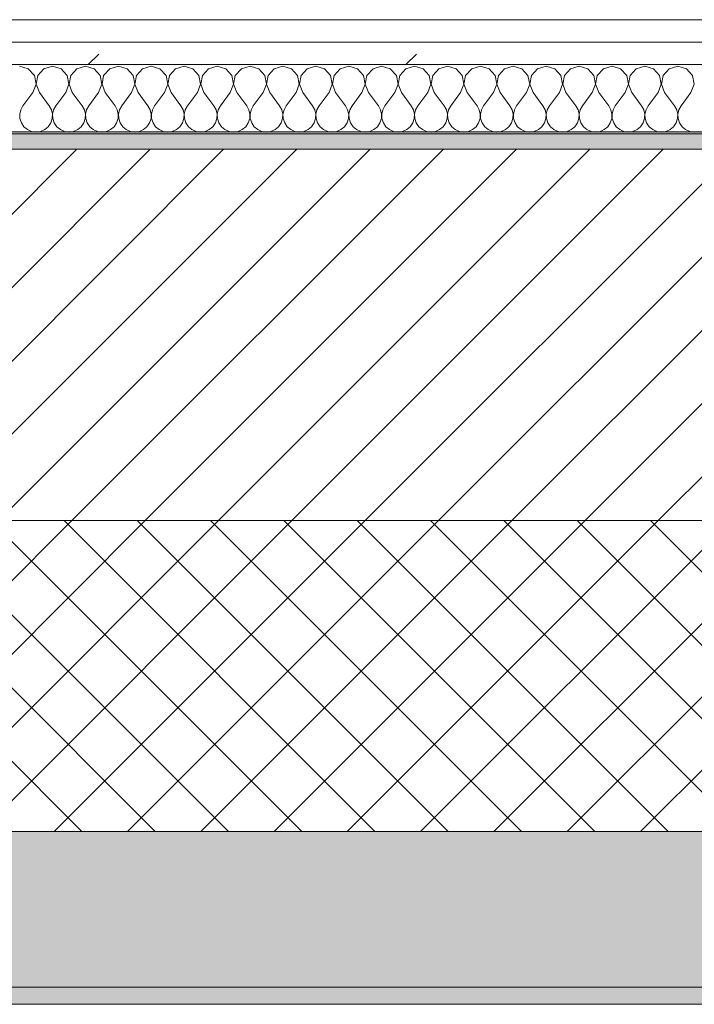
# Model space of a CAD drawing. Header units: millimetres. Extents: x -40968 to 77376, y -17881 to 4746.
# Tile 246 of 256: x -3952 to -3562, y -1699 to -1129. Entities that reach past the tile are written whole.
import ezdxf

# ---------------------------------------------------------------- set-up
doc = ezdxf.new("R2010")
doc.units = ezdxf.units.MM
doc.header["$MEASUREMENT"] = 0
doc.linetypes.add('Wipeout_Contour', pattern=[1000, 0, -1000])
doc.layers.add('12_FAÇ_Façana', color=7, linetype='Continuous')
doc.layers.add('Nuevo_08_E_Envans secs', color=7, linetype='Continuous')
for name, color, linetype, lineweight, true_color in [('12_FAÇ_Façana_Pluma_Nº__102', 7, 'Continuous', 5, 0xcccccc), ('12_FAÇ_Façana_Pluma_Nº__174', 7, 'Continuous', 13, 0xe4ad2c), ('12_FAÇ_Façana_Pluma_Nº__176', 7, 'Continuous', 15, 0x93a0c6), ('Nuevo_08_E_Envans secs_Pluma_Nº__102', 7, 'Continuous', 5, 0xcccccc), ('Nuevo_08_E_Envans secs_Pluma_Nº__177', 7, 'Continuous', 15, 0xf7e046)]:
    doc.layers.add(name, color=color, linetype=linetype, lineweight=lineweight, true_color=true_color)
for name, color, linetype, lineweight in [('12_FAÇ_Façana_Pluma_Nº__2', 8, 'Continuous', 5), ('12_FAÇ_Façana_Pluma_Nº__7', 7, 'Continuous', 5), ('Nuevo_08_E_Envans secs_Pluma_Nº__1', 7, 'Continuous', 5)]:
    doc.layers.add(name, color=color, linetype=linetype, lineweight=lineweight)
pattern_1 = [(45, (0, 0), (-183.848, 183.848), [195, -65]), (45, (7e-14, 183.85), (-183.848, 183.848), [195, -65])]

# ---------------------------------------------------------------- blocks, each defined once
blk = doc.blocks.new('Muro_7_5', base_point=(-5726, -1193.98))
at = {"layer": '12_FAÇ_Façana_Pluma_Nº__102', "linetype": 'Continuous', "lineweight": 0, "true_color": 0xe5e5e5}
for points in [[(-5726, -1688.98), (-3383.43, -1688.98), (-3383.43, -1598.98), (-5726, -1598.98)], [(-5726, -1698.98), (-3383.43, -1698.98), (-3383.43, -1688.98), (-5726, -1688.98)]]:
    blk.add_hatch(color=254, dxfattribs=at).paths.add_polyline_path(points)
at = {"layer": '12_FAÇ_Façana_Pluma_Nº__174', "linetype": 'Continuous', "lineweight": 13, "true_color": 0xe4ad2c}
h = blk.add_hatch(dxfattribs=at)
h.set_pattern_fill('SATE_Aislamiento_0005', color=42, style=0, pattern_type=2)
h.set_pattern_definition([(45, (0, 0), (-21.2132, 21.2132), []), (135, (0, 0), (21.2132, 21.2132), [])])
h.paths.add_polyline_path([(-5726, -1598.98), (-3383.43, -1598.98), (-3383.43, -1418.98), (-5726, -1418.98)])
at = {"layer": '12_FAÇ_Façana_Pluma_Nº__176', "linetype": 'Continuous', "lineweight": 0, "true_color": 0x495063}
blk.add_hatch(color=251, dxfattribs=at).paths.add_polyline_path([(-3383.43, -1193.98), (-5726, -1193.98), (-5726, -1203.98), (-3383.43, -1203.98)])
at = {"layer": '12_FAÇ_Façana_Pluma_Nº__2', "linetype": 'Continuous', "lineweight": 5}
h = blk.add_hatch(dxfattribs=at)
h.set_pattern_fill('Ceramic_0005', color=8, style=0, pattern_type=2)
h.set_pattern_definition([(45, (0, 0), (-21.2132, 21.2132), [])])
h.paths.add_polyline_path([(-5726, -1418.98), (-3383.43, -1418.98), (-3383.43, -1203.98), (-5726, -1203.98)])
at = {"layer": '12_FAÇ_Façana_Pluma_Nº__7', "color": 7, "linetype": 'Continuous', "lineweight": 5}
for p, q in [((-3383.43, -1203.98), (-5726, -1203.98)), ((-5726, -1418.98), (-3383.43, -1418.98)), ((-5726, -1598.98), (-3383.43, -1598.98)), ((-5726, -1688.98), (-3383.43, -1688.98))]:
    blk.add_line(p, q, dxfattribs=at)
at = {"layer": '12_FAÇ_Façana_Pluma_Nº__7', "color": 7, "linetype": 'Continuous', "lineweight": 5, "flags": 128}
for points in [[(-3383.43, -1193.98), (-5726, -1193.98)], [(-5726, -1698.98), (-3383.43, -1698.98)]]:
    blk.add_lwpolyline(points, dxfattribs=at)
blk = doc.blocks.new('*X495')
at = {"layer": 'Nuevo_08_E_Envans secs_Pluma_Nº__102', "color": 254, "linetype": 'Continuous', "lineweight": 5, "true_color": 0xcccccc}
for p, q in [((-3947.37, -1157.35), (-3952.38, -1155.93)), ((-3933.33, -1155.93), (-3938.34, -1157.35)), ((-3928.33, -1157.35), (-3933.33, -1155.93)), ((-3914.29, -1155.93), (-3919.29, -1157.35)), ((-3909.28, -1157.35), (-3914.29, -1155.93)), ((-3895.24, -1155.93), (-3900.25, -1157.35)), ((-3890.23, -1157.35), (-3895.24, -1155.93)), ((-3876.19, -1155.93), (-3881.2, -1157.35)), ((-3871.18, -1157.35), (-3876.19, -1155.93)), ((-3857.14, -1155.93), (-3862.15, -1157.35)), ((-3852.14, -1157.35), (-3857.14, -1155.93)), ((-3838.1, -1155.93), (-3843.1, -1157.35)), ((-3833.09, -1157.35), (-3838.1, -1155.93)), ((-3819.05, -1155.93), (-3824.05, -1157.35)), ((-3814.04, -1157.35), (-3819.05, -1155.93)), ((-3800, -1155.93), (-3805.01, -1157.35)), ((-3794.99, -1157.35), (-3800, -1155.93)), ((-3780.95, -1155.93), (-3785.96, -1157.35)), ((-3775.95, -1157.35), (-3780.95, -1155.93)), ((-3761.9, -1155.93), (-3766.91, -1157.35)), ((-3756.9, -1157.35), (-3761.9, -1155.93)), ((-3742.86, -1155.93), (-3747.86, -1157.35)), ((-3737.85, -1157.35), (-3742.86, -1155.93)), ((-3723.81, -1155.93), (-3728.82, -1157.35)), ((-3718.8, -1157.35), (-3723.81, -1155.93)), ((-3704.76, -1155.93), (-3709.77, -1157.35)), ((-3699.75, -1157.35), (-3704.76, -1155.93)), ((-3685.71, -1155.93), (-3690.72, -1157.35)), ((-3680.71, -1157.35), (-3685.71, -1155.93)), ((-3666.67, -1155.93), (-3671.67, -1157.35)), ((-3661.66, -1157.35), (-3666.67, -1155.93)), ((-3647.62, -1155.93), (-3652.63, -1157.35)), ((-3642.61, -1157.35), (-3647.62, -1155.93)), ((-3628.57, -1155.93), (-3633.58, -1157.35)), ((-3623.56, -1157.35), (-3628.57, -1155.93)), ((-3609.52, -1155.93), (-3614.53, -1157.35)), ((-3604.52, -1157.35), (-3609.52, -1155.93)), ((-3590.48, -1155.93), (-3595.48, -1157.35)), ((-3585.47, -1157.35), (-3590.48, -1155.93)), ((-3571.43, -1155.93), (-3576.44, -1157.35)), ((-3566.42, -1157.35), (-3571.43, -1155.93)), ((-3943.86, -1161.19), (-3947.37, -1157.35)), ((-3942.9, -1166.31), (-3943.86, -1161.19)), ((-3941.85, -1161.19), (-3942.82, -1166.31)), ((-3938.34, -1157.35), (-3941.85, -1161.19)), ((-3924.81, -1161.19), (-3928.33, -1157.35)), ((-3923.85, -1166.31), (-3924.81, -1161.19)), ((-3922.8, -1161.19), (-3923.77, -1166.31)), ((-3919.29, -1157.35), (-3922.8, -1161.19)), ((-3905.77, -1161.19), (-3909.28, -1157.35)), ((-3904.8, -1166.31), (-3905.77, -1161.19)), ((-3903.76, -1161.19), (-3904.72, -1166.31)), ((-3900.25, -1157.35), (-3903.76, -1161.19)), ((-3886.72, -1161.19), (-3890.23, -1157.35)), ((-3885.75, -1166.31), (-3886.72, -1161.19)), ((-3884.71, -1161.19), (-3885.68, -1166.31)), ((-3881.2, -1157.35), (-3884.71, -1161.19)), ((-3867.67, -1161.19), (-3871.18, -1157.35)), ((-3866.71, -1166.31), (-3867.67, -1161.19)), ((-3865.66, -1161.19), (-3866.63, -1166.31)), ((-3862.15, -1157.35), (-3865.66, -1161.19)), ((-3848.62, -1161.19), (-3852.14, -1157.35)), ((-3847.66, -1166.31), (-3848.62, -1161.19)), ((-3846.61, -1161.19), (-3847.58, -1166.31)), ((-3843.1, -1157.35), (-3846.61, -1161.19)), ((-3829.58, -1161.19), (-3833.09, -1157.35)), ((-3828.61, -1166.31), (-3829.58, -1161.19)), ((-3827.57, -1161.19), (-3828.53, -1166.31)), ((-3824.05, -1157.35), (-3827.57, -1161.19)), ((-3810.53, -1161.19), (-3814.04, -1157.35)), ((-3809.56, -1166.31), (-3810.53, -1161.19)), ((-3808.52, -1161.19), (-3809.49, -1166.31)), ((-3805.01, -1157.35), (-3808.52, -1161.19)), ((-3791.48, -1161.19), (-3794.99, -1157.35)), ((-3790.51, -1166.31), (-3791.48, -1161.19)), ((-3789.47, -1161.19), (-3790.44, -1166.31)), ((-3785.96, -1157.35), (-3789.47, -1161.19)), ((-3772.43, -1161.19), (-3775.95, -1157.35)), ((-3771.47, -1166.31), (-3772.43, -1161.19)), ((-3770.42, -1161.19), (-3771.39, -1166.31)), ((-3766.91, -1157.35), (-3770.42, -1161.19)), ((-3753.39, -1161.19), (-3756.9, -1157.35)), ((-3752.42, -1166.31), (-3753.39, -1161.19)), ((-3751.38, -1161.19), (-3752.34, -1166.31)), ((-3747.86, -1157.35), (-3751.38, -1161.19)), ((-3734.34, -1161.19), (-3737.85, -1157.35)), ((-3733.37, -1166.31), (-3734.34, -1161.19)), ((-3732.33, -1161.19), (-3733.29, -1166.31)), ((-3728.82, -1157.35), (-3732.33, -1161.19)), ((-3715.29, -1161.19), (-3718.8, -1157.35)), ((-3714.32, -1166.31), (-3715.29, -1161.19)), ((-3713.28, -1161.19), (-3714.25, -1166.31)), ((-3709.77, -1157.35), (-3713.28, -1161.19)), ((-3696.24, -1161.19), (-3699.75, -1157.35)), ((-3695.28, -1166.31), (-3696.24, -1161.19)), ((-3694.23, -1161.19), (-3695.2, -1166.31)), ((-3690.72, -1157.35), (-3694.23, -1161.19)), ((-3677.2, -1161.19), (-3680.71, -1157.35)), ((-3676.23, -1166.31), (-3677.2, -1161.19)), ((-3675.19, -1161.19), (-3676.15, -1166.31)), ((-3671.67, -1157.35), (-3675.19, -1161.19)), ((-3658.15, -1161.19), (-3661.66, -1157.35)), ((-3657.18, -1166.31), (-3658.15, -1161.19)), ((-3656.14, -1161.19), (-3657.1, -1166.31)), ((-3652.63, -1157.35), (-3656.14, -1161.19)), ((-3639.1, -1161.19), (-3642.61, -1157.35)), ((-3638.13, -1166.31), (-3639.1, -1161.19)), ((-3637.09, -1161.19), (-3638.06, -1166.31)), ((-3633.58, -1157.35), (-3637.09, -1161.19)), ((-3620.05, -1161.19), (-3623.56, -1157.35)), ((-3619.09, -1166.31), (-3620.05, -1161.19)), ((-3618.04, -1161.19), (-3619.01, -1166.31)), ((-3614.53, -1157.35), (-3618.04, -1161.19)), ((-3601.01, -1161.19), (-3604.52, -1157.35)), ((-3600.04, -1166.31), (-3601.01, -1161.19)), ((-3598.99, -1161.19), (-3599.96, -1166.31)), ((-3595.48, -1157.35), (-3598.99, -1161.19)), ((-3581.96, -1161.19), (-3585.47, -1157.35)), ((-3580.99, -1166.31), (-3581.96, -1161.19)), ((-3579.95, -1161.19), (-3580.91, -1166.31)), ((-3576.44, -1157.35), (-3579.95, -1161.19)), ((-3562.91, -1161.19), (-3566.42, -1157.35)), ((-3561.94, -1166.31), (-3562.91, -1161.19)), ((-3944.76, -1171.17), (-3942.9, -1166.31)), ((-3942.82, -1166.31), (-3940.95, -1171.17)), ((-3925.71, -1171.17), (-3923.85, -1166.31)), ((-3923.77, -1166.31), (-3921.9, -1171.17)), ((-3906.67, -1171.17), (-3904.8, -1166.31)), ((-3904.72, -1166.31), (-3902.86, -1171.17)), ((-3887.62, -1171.17), (-3885.75, -1166.31)), ((-3885.68, -1166.31), (-3883.81, -1171.17)), ((-3868.57, -1171.17), (-3866.71, -1166.31)), ((-3866.63, -1166.31), (-3864.76, -1171.17)), ((-3849.52, -1171.17), (-3847.66, -1166.31)), ((-3847.58, -1166.31), (-3845.71, -1171.17)), ((-3830.48, -1171.17), (-3828.61, -1166.31)), ((-3828.53, -1166.31), (-3826.67, -1171.17)), ((-3811.43, -1171.17), (-3809.56, -1166.31)), ((-3809.49, -1166.31), (-3807.62, -1171.17)), ((-3792.38, -1171.17), (-3790.51, -1166.31)), ((-3790.44, -1166.31), (-3788.57, -1171.17)), ((-3773.33, -1171.17), (-3771.47, -1166.31)), ((-3771.39, -1166.31), (-3769.52, -1171.17)), ((-3754.29, -1171.17), (-3752.42, -1166.31)), ((-3752.34, -1166.31), (-3750.48, -1171.17)), ((-3735.24, -1171.17), (-3733.37, -1166.31)), ((-3733.29, -1166.31), (-3731.43, -1171.17)), ((-3716.19, -1171.17), (-3714.32, -1166.31)), ((-3714.25, -1166.31), (-3712.38, -1171.17)), ((-3697.14, -1171.17), (-3695.28, -1166.31)), ((-3695.2, -1166.31), (-3693.33, -1171.17)), ((-3678.1, -1171.17), (-3676.23, -1166.31)), ((-3676.15, -1166.31), (-3674.29, -1171.17)), ((-3659.05, -1171.17), (-3657.18, -1166.31)), ((-3657.1, -1166.31), (-3655.24, -1171.17)), ((-3640, -1171.17), (-3638.13, -1166.31)), ((-3638.06, -1166.31), (-3636.19, -1171.17)), ((-3620.95, -1171.17), (-3619.09, -1166.31)), ((-3619.01, -1166.31), (-3617.14, -1171.17)), ((-3601.9, -1171.17), (-3600.04, -1166.31)), ((-3599.96, -1166.31), (-3598.1, -1171.17)), ((-3582.86, -1171.17), (-3580.99, -1166.31)), ((-3580.91, -1166.31), (-3579.05, -1171.17)), ((-3563.81, -1171.17), (-3561.94, -1166.31)), ((-3944.76, -1171.17), (-3950.48, -1178.79)), ((-3940.95, -1171.17), (-3935.24, -1178.79)), ((-3925.71, -1171.17), (-3931.43, -1178.79)), ((-3921.9, -1171.17), (-3916.19, -1178.79)), ((-3906.67, -1171.17), (-3912.38, -1178.79)), ((-3902.86, -1171.17), (-3897.14, -1178.79)), ((-3887.62, -1171.17), (-3893.33, -1178.79)), ((-3883.81, -1171.17), (-3878.1, -1178.79)), ((-3868.57, -1171.17), (-3874.29, -1178.79)), ((-3864.76, -1171.17), (-3859.05, -1178.79)), ((-3849.52, -1171.17), (-3855.24, -1178.79)), ((-3845.71, -1171.17), (-3840, -1178.79)), ((-3830.48, -1171.17), (-3836.19, -1178.79)), ((-3826.67, -1171.17), (-3820.95, -1178.79)), ((-3811.43, -1171.17), (-3817.14, -1178.79)), ((-3807.62, -1171.17), (-3801.9, -1178.79)), ((-3792.38, -1171.17), (-3798.1, -1178.79)), ((-3788.57, -1171.17), (-3782.86, -1178.79)), ((-3773.33, -1171.17), (-3779.05, -1178.79)), ((-3769.52, -1171.17), (-3763.81, -1178.79)), ((-3754.29, -1171.17), (-3760, -1178.79)), ((-3750.48, -1171.17), (-3744.76, -1178.79)), ((-3735.24, -1171.17), (-3740.95, -1178.79)), ((-3731.43, -1171.17), (-3725.71, -1178.79)), ((-3716.19, -1171.17), (-3721.9, -1178.79)), ((-3712.38, -1171.17), (-3706.67, -1178.79)), ((-3697.14, -1171.17), (-3702.86, -1178.79)), ((-3693.33, -1171.17), (-3687.62, -1178.79)), ((-3678.1, -1171.17), (-3683.81, -1178.79)), ((-3674.29, -1171.17), (-3668.57, -1178.79)), ((-3659.05, -1171.17), (-3664.76, -1178.79)), ((-3655.24, -1171.17), (-3649.52, -1178.79)), ((-3640, -1171.17), (-3645.71, -1178.79)), ((-3636.19, -1171.17), (-3630.48, -1178.79)), ((-3620.95, -1171.17), (-3626.67, -1178.79)), ((-3617.14, -1171.17), (-3611.43, -1178.79)), ((-3601.9, -1171.17), (-3607.62, -1178.79)), ((-3598.1, -1171.17), (-3592.38, -1178.79)), ((-3582.86, -1171.17), (-3588.57, -1178.79)), ((-3579.05, -1171.17), (-3573.33, -1178.79)), ((-3563.81, -1171.17), (-3569.52, -1178.79)), ((-3950.48, -1178.79), (-3951.75, -1181.08)), ((-3933.97, -1181.08), (-3935.24, -1178.79)), ((-3931.43, -1178.79), (-3932.7, -1181.08)), ((-3914.92, -1181.08), (-3916.19, -1178.79)), ((-3912.38, -1178.79), (-3913.65, -1181.08)), ((-3895.87, -1181.08), (-3897.14, -1178.79)), ((-3893.33, -1178.79), (-3894.6, -1181.08)), ((-3876.82, -1181.08), (-3878.1, -1178.79)), ((-3874.29, -1178.79), (-3875.56, -1181.08)), ((-3857.78, -1181.08), (-3859.05, -1178.79)), ((-3855.24, -1178.79), (-3856.51, -1181.08)), ((-3838.73, -1181.08), (-3840, -1178.79)), ((-3836.19, -1178.79), (-3837.46, -1181.08)), ((-3819.68, -1181.08), (-3820.95, -1178.79)), ((-3817.14, -1178.79), (-3818.41, -1181.08)), ((-3800.63, -1181.08), (-3801.9, -1178.79)), ((-3798.1, -1178.79), (-3799.37, -1181.08)), ((-3781.59, -1181.08), (-3782.86, -1178.79)), ((-3779.05, -1178.79), (-3780.32, -1181.08)), ((-3762.54, -1181.08), (-3763.81, -1178.79)), ((-3760, -1178.79), (-3761.27, -1181.08)), ((-3743.49, -1181.08), (-3744.76, -1178.79)), ((-3740.95, -1178.79), (-3742.22, -1181.08)), ((-3724.44, -1181.08), (-3725.71, -1178.79)), ((-3721.9, -1178.79), (-3723.18, -1181.08)), ((-3705.4, -1181.08), (-3706.67, -1178.79)), ((-3702.86, -1178.79), (-3704.13, -1181.08)), ((-3686.35, -1181.08), (-3687.62, -1178.79)), ((-3683.81, -1178.79), (-3685.08, -1181.08)), ((-3667.3, -1181.08), (-3668.57, -1178.79)), ((-3664.76, -1178.79), (-3666.03, -1181.08)), ((-3648.25, -1181.08), (-3649.52, -1178.79)), ((-3645.71, -1178.79), (-3646.99, -1181.08)), ((-3629.2, -1181.08), (-3630.48, -1178.79)), ((-3626.67, -1178.79), (-3627.94, -1181.08)), ((-3610.16, -1181.08), (-3611.43, -1178.79)), ((-3607.62, -1178.79), (-3608.89, -1181.08)), ((-3591.11, -1181.08), (-3592.38, -1178.79)), ((-3588.57, -1178.79), (-3589.84, -1181.08)), ((-3572.06, -1181.08), (-3573.33, -1178.79)), ((-3569.52, -1178.79), (-3570.8, -1181.08)), ((-3951.75, -1181.08), (-3952.34, -1183.64)), ((-3952.34, -1183.64), (-3952.22, -1186.27)), ((-3933.37, -1183.64), (-3933.97, -1181.08)), ((-3933.5, -1186.27), (-3933.37, -1183.64)), ((-3932.7, -1181.08), (-3933.29, -1183.64)), ((-3933.29, -1183.64), (-3933.17, -1186.27)), ((-3914.32, -1183.64), (-3914.92, -1181.08)), ((-3914.45, -1186.27), (-3914.32, -1183.64)), ((-3913.65, -1181.08), (-3914.25, -1183.64)), ((-3914.25, -1183.64), (-3914.12, -1186.27)), ((-3895.28, -1183.64), (-3895.87, -1181.08)), ((-3895.4, -1186.27), (-3895.28, -1183.64)), ((-3894.6, -1181.08), (-3895.2, -1183.64)), ((-3895.2, -1183.64), (-3895.07, -1186.27)), ((-3876.23, -1183.64), (-3876.82, -1181.08)), ((-3876.36, -1186.27), (-3876.23, -1183.64)), ((-3875.56, -1181.08), (-3876.15, -1183.64)), ((-3876.15, -1183.64), (-3876.02, -1186.27)), ((-3857.18, -1183.64), (-3857.78, -1181.08)), ((-3857.31, -1186.27), (-3857.18, -1183.64)), ((-3856.51, -1181.08), (-3857.1, -1183.64)), ((-3857.1, -1183.64), (-3856.98, -1186.27)), ((-3838.13, -1183.64), (-3838.73, -1181.08)), ((-3838.26, -1186.27), (-3838.13, -1183.64)), ((-3837.46, -1181.08), (-3838.06, -1183.64)), ((-3838.06, -1183.64), (-3837.93, -1186.27)), ((-3819.09, -1183.64), (-3819.68, -1181.08)), ((-3819.21, -1186.27), (-3819.09, -1183.64)), ((-3818.41, -1181.08), (-3819.01, -1183.64)), ((-3819.01, -1183.64), (-3818.88, -1186.27)), ((-3800.04, -1183.64), (-3800.63, -1181.08)), ((-3800.17, -1186.27), (-3800.04, -1183.64)), ((-3799.37, -1181.08), (-3799.96, -1183.64)), ((-3799.96, -1183.64), (-3799.83, -1186.27)), ((-3780.99, -1183.64), (-3781.59, -1181.08)), ((-3781.12, -1186.27), (-3780.99, -1183.64)), ((-3780.32, -1181.08), (-3780.91, -1183.64)), ((-3780.91, -1183.64), (-3780.79, -1186.27)), ((-3761.94, -1183.64), (-3762.54, -1181.08)), ((-3762.07, -1186.27), (-3761.94, -1183.64)), ((-3761.27, -1181.08), (-3761.87, -1183.64)), ((-3761.87, -1183.64), (-3761.74, -1186.27)), ((-3742.9, -1183.64), (-3743.49, -1181.08)), ((-3743.02, -1186.27), (-3742.9, -1183.64)), ((-3742.22, -1181.08), (-3742.82, -1183.64)), ((-3742.82, -1183.64), (-3742.69, -1186.27)), ((-3723.85, -1183.64), (-3724.44, -1181.08)), ((-3723.98, -1186.27), (-3723.85, -1183.64)), ((-3723.18, -1181.08), (-3723.77, -1183.64)), ((-3723.77, -1183.64), (-3723.64, -1186.27)), ((-3704.8, -1183.64), (-3705.4, -1181.08)), ((-3704.93, -1186.27), (-3704.8, -1183.64)), ((-3704.13, -1181.08), (-3704.72, -1183.64)), ((-3704.72, -1183.64), (-3704.6, -1186.27)), ((-3685.75, -1183.64), (-3686.35, -1181.08)), ((-3685.88, -1186.27), (-3685.75, -1183.64)), ((-3685.08, -1181.08), (-3685.68, -1183.64)), ((-3685.68, -1183.64), (-3685.55, -1186.27)), ((-3666.71, -1183.64), (-3667.3, -1181.08)), ((-3666.83, -1186.27), (-3666.71, -1183.64)), ((-3666.03, -1181.08), (-3666.63, -1183.64)), ((-3666.63, -1183.64), (-3666.5, -1186.27)), ((-3647.66, -1183.64), (-3648.25, -1181.08)), ((-3647.78, -1186.27), (-3647.66, -1183.64)), ((-3646.99, -1181.08), (-3647.58, -1183.64)), ((-3647.58, -1183.64), (-3647.45, -1186.27)), ((-3628.61, -1183.64), (-3629.2, -1181.08)), ((-3628.74, -1186.27), (-3628.61, -1183.64)), ((-3627.94, -1181.08), (-3628.53, -1183.64)), ((-3628.53, -1183.64), (-3628.41, -1186.27)), ((-3609.56, -1183.64), (-3610.16, -1181.08)), ((-3609.69, -1186.27), (-3609.56, -1183.64)), ((-3608.89, -1181.08), (-3609.49, -1183.64)), ((-3609.49, -1183.64), (-3609.36, -1186.27)), ((-3590.51, -1183.64), (-3591.11, -1181.08)), ((-3590.64, -1186.27), (-3590.51, -1183.64)), ((-3589.84, -1181.08), (-3590.44, -1183.64)), ((-3590.44, -1183.64), (-3590.31, -1186.27)), ((-3571.47, -1183.64), (-3572.06, -1181.08)), ((-3571.59, -1186.27), (-3571.47, -1183.64)), ((-3570.8, -1181.08), (-3571.39, -1183.64)), ((-3571.39, -1183.64), (-3571.26, -1186.27)), ((-3952.22, -1186.27), (-3951.38, -1188.76)), ((-3951.38, -1188.76), (-3949.89, -1190.92)), ((-3949.89, -1190.92), (-3947.86, -1192.6)), ((-3937.85, -1192.6), (-3935.83, -1190.92)), ((-3935.83, -1190.92), (-3934.34, -1188.76)), ((-3934.34, -1188.76), (-3933.5, -1186.27)), ((-3933.17, -1186.27), (-3932.33, -1188.76)), ((-3932.33, -1188.76), (-3930.84, -1190.92)), ((-3930.84, -1190.92), (-3928.82, -1192.6)), ((-3918.8, -1192.6), (-3916.78, -1190.92)), ((-3916.78, -1190.92), (-3915.29, -1188.76)), ((-3915.29, -1188.76), (-3914.45, -1186.27)), ((-3914.12, -1186.27), (-3913.28, -1188.76)), ((-3913.28, -1188.76), (-3911.79, -1190.92)), ((-3911.79, -1190.92), (-3909.77, -1192.6)), ((-3899.75, -1192.6), (-3897.73, -1190.92)), ((-3897.73, -1190.92), (-3896.24, -1188.76)), ((-3896.24, -1188.76), (-3895.4, -1186.27)), ((-3895.07, -1186.27), (-3894.23, -1188.76)), ((-3894.23, -1188.76), (-3892.74, -1190.92)), ((-3892.74, -1190.92), (-3890.72, -1192.6)), ((-3880.71, -1192.6), (-3878.68, -1190.92)), ((-3878.68, -1190.92), (-3877.2, -1188.76)), ((-3877.2, -1188.76), (-3876.36, -1186.27)), ((-3876.02, -1186.27), (-3875.19, -1188.76)), ((-3875.19, -1188.76), (-3873.7, -1190.92)), ((-3873.7, -1190.92), (-3871.67, -1192.6)), ((-3861.66, -1192.6), (-3859.64, -1190.92)), ((-3859.64, -1190.92), (-3858.15, -1188.76)), ((-3858.15, -1188.76), (-3857.31, -1186.27)), ((-3856.98, -1186.27), (-3856.14, -1188.76)), ((-3856.14, -1188.76), (-3854.65, -1190.92)), ((-3854.65, -1190.92), (-3852.63, -1192.6)), ((-3842.61, -1192.6), (-3840.59, -1190.92)), ((-3840.59, -1190.92), (-3839.1, -1188.76)), ((-3839.1, -1188.76), (-3838.26, -1186.27)), ((-3837.93, -1186.27), (-3837.09, -1188.76)), ((-3837.09, -1188.76), (-3835.6, -1190.92)), ((-3835.6, -1190.92), (-3833.58, -1192.6)), ((-3823.56, -1192.6), (-3821.54, -1190.92)), ((-3821.54, -1190.92), (-3820.05, -1188.76)), ((-3820.05, -1188.76), (-3819.21, -1186.27)), ((-3818.88, -1186.27), (-3818.04, -1188.76)), ((-3818.04, -1188.76), (-3816.55, -1190.92)), ((-3816.55, -1190.92), (-3814.53, -1192.6)), ((-3804.52, -1192.6), (-3802.49, -1190.92)), ((-3802.49, -1190.92), (-3801.01, -1188.76)), ((-3801.01, -1188.76), (-3800.17, -1186.27)), ((-3799.83, -1186.27), (-3798.99, -1188.76)), ((-3798.99, -1188.76), (-3797.51, -1190.92)), ((-3797.51, -1190.92), (-3795.48, -1192.6)), ((-3785.47, -1192.6), (-3783.45, -1190.92)), ((-3783.45, -1190.92), (-3781.96, -1188.76)), ((-3781.96, -1188.76), (-3781.12, -1186.27)), ((-3780.79, -1186.27), (-3779.95, -1188.76)), ((-3779.95, -1188.76), (-3778.46, -1190.92)), ((-3778.46, -1190.92), (-3776.44, -1192.6)), ((-3766.42, -1192.6), (-3764.4, -1190.92)), ((-3764.4, -1190.92), (-3762.91, -1188.76)), ((-3762.91, -1188.76), (-3762.07, -1186.27)), ((-3761.74, -1186.27), (-3760.9, -1188.76)), ((-3760.9, -1188.76), (-3759.41, -1190.92)), ((-3759.41, -1190.92), (-3757.39, -1192.6)), ((-3747.37, -1192.6), (-3745.35, -1190.92)), ((-3745.35, -1190.92), (-3743.86, -1188.76)), ((-3743.86, -1188.76), (-3743.02, -1186.27)), ((-3742.69, -1186.27), (-3741.85, -1188.76)), ((-3741.85, -1188.76), (-3740.36, -1190.92)), ((-3740.36, -1190.92), (-3738.34, -1192.6)), ((-3728.33, -1192.6), (-3726.3, -1190.92)), ((-3726.3, -1190.92), (-3724.81, -1188.76)), ((-3724.81, -1188.76), (-3723.98, -1186.27)), ((-3723.64, -1186.27), (-3722.8, -1188.76)), ((-3722.8, -1188.76), (-3721.32, -1190.92)), ((-3721.32, -1190.92), (-3719.29, -1192.6)), ((-3709.28, -1192.6), (-3707.26, -1190.92)), ((-3707.26, -1190.92), (-3705.77, -1188.76)), ((-3705.77, -1188.76), (-3704.93, -1186.27)), ((-3704.6, -1186.27), (-3703.76, -1188.76)), ((-3703.76, -1188.76), (-3702.27, -1190.92)), ((-3702.27, -1190.92), (-3700.25, -1192.6)), ((-3690.23, -1192.6), (-3688.21, -1190.92)), ((-3688.21, -1190.92), (-3686.72, -1188.76)), ((-3686.72, -1188.76), (-3685.88, -1186.27)), ((-3685.55, -1186.27), (-3684.71, -1188.76)), ((-3684.71, -1188.76), (-3683.22, -1190.92)), ((-3683.22, -1190.92), (-3681.2, -1192.6)), ((-3671.18, -1192.6), (-3669.16, -1190.92)), ((-3669.16, -1190.92), (-3667.67, -1188.76)), ((-3667.67, -1188.76), (-3666.83, -1186.27)), ((-3666.5, -1186.27), (-3665.66, -1188.76)), ((-3665.66, -1188.76), (-3664.17, -1190.92)), ((-3664.17, -1190.92), (-3662.15, -1192.6)), ((-3652.14, -1192.6), (-3650.11, -1190.92)), ((-3650.11, -1190.92), (-3648.62, -1188.76)), ((-3648.62, -1188.76), (-3647.78, -1186.27)), ((-3647.45, -1186.27), (-3646.61, -1188.76)), ((-3646.61, -1188.76), (-3645.13, -1190.92)), ((-3645.13, -1190.92), (-3643.1, -1192.6)), ((-3633.09, -1192.6), (-3631.06, -1190.92)), ((-3631.06, -1190.92), (-3629.58, -1188.76)), ((-3629.58, -1188.76), (-3628.74, -1186.27)), ((-3628.41, -1186.27), (-3627.57, -1188.76)), ((-3627.57, -1188.76), (-3626.08, -1190.92)), ((-3626.08, -1190.92), (-3624.05, -1192.6)), ((-3614.04, -1192.6), (-3612.02, -1190.92)), ((-3612.02, -1190.92), (-3610.53, -1188.76)), ((-3610.53, -1188.76), (-3609.69, -1186.27)), ((-3609.36, -1186.27), (-3608.52, -1188.76)), ((-3608.52, -1188.76), (-3607.03, -1190.92)), ((-3607.03, -1190.92), (-3605.01, -1192.6)), ((-3594.99, -1192.6), (-3592.97, -1190.92)), ((-3592.97, -1190.92), (-3591.48, -1188.76)), ((-3591.48, -1188.76), (-3590.64, -1186.27)), ((-3590.31, -1186.27), (-3589.47, -1188.76)), ((-3589.47, -1188.76), (-3587.98, -1190.92)), ((-3587.98, -1190.92), (-3585.96, -1192.6)), ((-3575.95, -1192.6), (-3573.92, -1190.92)), ((-3573.92, -1190.92), (-3572.43, -1188.76)), ((-3572.43, -1188.76), (-3571.59, -1186.27)), ((-3571.26, -1186.27), (-3570.42, -1188.76)), ((-3570.42, -1188.76), (-3568.94, -1190.92)), ((-3568.94, -1190.92), (-3566.91, -1192.6)), ((-3947.86, -1192.6), (-3945.46, -1193.66)), ((-3945.46, -1193.66), (-3942.86, -1194.02)), ((-3942.86, -1194.02), (-3940.25, -1193.66)), ((-3940.25, -1193.66), (-3937.85, -1192.6)), ((-3928.82, -1192.6), (-3926.41, -1193.66)), ((-3926.41, -1193.66), (-3923.81, -1194.02)), ((-3923.81, -1194.02), (-3921.21, -1193.66)), ((-3921.21, -1193.66), (-3918.8, -1192.6)), ((-3909.77, -1192.6), (-3907.36, -1193.66)), ((-3907.36, -1193.66), (-3904.76, -1194.02)), ((-3904.76, -1194.02), (-3902.16, -1193.66)), ((-3902.16, -1193.66), (-3899.75, -1192.6)), ((-3890.72, -1192.6), (-3888.32, -1193.66)), ((-3888.32, -1193.66), (-3885.71, -1194.02)), ((-3885.71, -1194.02), (-3883.11, -1193.66)), ((-3883.11, -1193.66), (-3880.71, -1192.6)), ((-3871.67, -1192.6), (-3869.27, -1193.66)), ((-3869.27, -1193.66), (-3866.67, -1194.02)), ((-3866.67, -1194.02), (-3864.06, -1193.66)), ((-3864.06, -1193.66), (-3861.66, -1192.6)), ((-3852.63, -1192.6), (-3850.22, -1193.66)), ((-3850.22, -1193.66), (-3847.62, -1194.02)), ((-3847.62, -1194.02), (-3845.02, -1193.66)), ((-3845.02, -1193.66), (-3842.61, -1192.6)), ((-3833.58, -1192.6), (-3831.17, -1193.66)), ((-3831.17, -1193.66), (-3828.57, -1194.02)), ((-3828.57, -1194.02), (-3825.97, -1193.66)), ((-3825.97, -1193.66), (-3823.56, -1192.6)), ((-3814.53, -1192.6), (-3812.13, -1193.66)), ((-3812.13, -1193.66), (-3809.52, -1194.02)), ((-3809.52, -1194.02), (-3806.92, -1193.66)), ((-3806.92, -1193.66), (-3804.52, -1192.6)), ((-3795.48, -1192.6), (-3793.08, -1193.66)), ((-3793.08, -1193.66), (-3790.48, -1194.02)), ((-3790.48, -1194.02), (-3787.87, -1193.66)), ((-3787.87, -1193.66), (-3785.47, -1192.6)), ((-3776.44, -1192.6), (-3774.03, -1193.66)), ((-3774.03, -1193.66), (-3771.43, -1194.02)), ((-3771.43, -1194.02), (-3768.83, -1193.66)), ((-3768.83, -1193.66), (-3766.42, -1192.6)), ((-3757.39, -1192.6), (-3754.98, -1193.66)), ((-3754.98, -1193.66), (-3752.38, -1194.02)), ((-3752.38, -1194.02), (-3749.78, -1193.66)), ((-3749.78, -1193.66), (-3747.37, -1192.6)), ((-3738.34, -1192.6), (-3735.94, -1193.66)), ((-3735.94, -1193.66), (-3733.33, -1194.02)), ((-3733.33, -1194.02), (-3730.73, -1193.66)), ((-3730.73, -1193.66), (-3728.33, -1192.6)), ((-3719.29, -1192.6), (-3716.89, -1193.66)), ((-3716.89, -1193.66), (-3714.29, -1194.02)), ((-3714.29, -1194.02), (-3711.68, -1193.66)), ((-3711.68, -1193.66), (-3709.28, -1192.6)), ((-3700.25, -1192.6), (-3697.84, -1193.66)), ((-3697.84, -1193.66), (-3695.24, -1194.02)), ((-3695.24, -1194.02), (-3692.64, -1193.66)), ((-3692.64, -1193.66), (-3690.23, -1192.6)), ((-3681.2, -1192.6), (-3678.79, -1193.66)), ((-3678.79, -1193.66), (-3676.19, -1194.02)), ((-3676.19, -1194.02), (-3673.59, -1193.66)), ((-3673.59, -1193.66), (-3671.18, -1192.6)), ((-3662.15, -1192.6), (-3659.75, -1193.66)), ((-3659.75, -1193.66), (-3657.14, -1194.02)), ((-3657.14, -1194.02), (-3654.54, -1193.66)), ((-3654.54, -1193.66), (-3652.14, -1192.6)), ((-3643.1, -1192.6), (-3640.7, -1193.66)), ((-3640.7, -1193.66), (-3638.1, -1194.02)), ((-3638.1, -1194.02), (-3635.49, -1193.66)), ((-3635.49, -1193.66), (-3633.09, -1192.6)), ((-3624.05, -1192.6), (-3621.65, -1193.66)), ((-3621.65, -1193.66), (-3619.05, -1194.02)), ((-3619.05, -1194.02), (-3616.45, -1193.66)), ((-3616.45, -1193.66), (-3614.04, -1192.6)), ((-3605.01, -1192.6), (-3602.6, -1193.66)), ((-3602.6, -1193.66), (-3600, -1194.02)), ((-3600, -1194.02), (-3597.4, -1193.66)), ((-3597.4, -1193.66), (-3594.99, -1192.6)), ((-3585.96, -1192.6), (-3583.55, -1193.66)), ((-3583.55, -1193.66), (-3580.95, -1194.02)), ((-3580.95, -1194.02), (-3578.35, -1193.66)), ((-3578.35, -1193.66), (-3575.95, -1192.6)), ((-3566.91, -1192.6), (-3564.51, -1193.66)), ((-3564.51, -1193.66), (-3561.9, -1194.02)), ((-3561.9, -1194.02), (-3559.3, -1193.66))]:
    blk.add_line(p, q, dxfattribs=at)
blk = doc.blocks.new('Muro_154_5', base_point=(-5726, -1128.98))
at = {"layer": 'Nuevo_08_E_Envans secs_Pluma_Nº__1', "color": 7, "linetype": 'Continuous', "lineweight": 5, "flags": 128}
blk.add_lwpolyline([(-5726, -1194.98), (-3383.43, -1194.98)], dxfattribs=at)
at = {"color": 254, "linetype": 'Wipeout_Contour', "lineweight": 0, "ltscale": 18812.650821}
blk.add_wipeout([(-3383.43, -1128.98), (-5726, -1128.98), (-5726, -1141.98), (-3383.43, -1141.98)], dxfattribs=at).dxf.layer = 'Nuevo_08_E_Envans secs'
at = {"layer": 'Nuevo_08_E_Envans secs_Pluma_Nº__177', "linetype": 'Continuous', "lineweight": 15, "true_color": 0xf7e046}
h = blk.add_hatch(dxfattribs=at)
h.set_pattern_fill('Panellat_HPL_0005', color=53, style=0, pattern_type=2)
h.set_pattern_definition(pattern_1)
h.paths.add_polyline_path([(-3383.43, -1128.98), (-5726, -1128.98), (-5726, -1141.98), (-3383.43, -1141.98)])
at = {"layer": 'Nuevo_08_E_Envans secs_Pluma_Nº__1', "color": 7, "linetype": 'Continuous', "lineweight": 5, "flags": 128}
blk.add_lwpolyline([(-3383.43, -1128.98), (-5726, -1128.98)], dxfattribs=at)
at = {"color": 254, "linetype": 'Wipeout_Contour', "lineweight": 0, "ltscale": 18826.049528}
blk.add_wipeout([(-3383.43, -1141.98), (-5726, -1141.98), (-5726, -1154.98), (-3383.43, -1154.98)], dxfattribs=at).dxf.layer = 'Nuevo_08_E_Envans secs'
at = {"layer": 'Nuevo_08_E_Envans secs_Pluma_Nº__177', "linetype": 'Continuous', "lineweight": 15, "true_color": 0xf7e046}
h = blk.add_hatch(dxfattribs=at)
h.set_pattern_fill('Panellat_HPL_0005', color=53, style=0, pattern_type=2)
h.set_pattern_definition(pattern_1)
h.paths.add_polyline_path([(-3383.43, -1141.98), (-5726, -1141.98), (-5726, -1154.98), (-3383.43, -1154.98)])
at = {"layer": 'Nuevo_08_E_Envans secs_Pluma_Nº__1', "color": 7, "linetype": 'Continuous', "lineweight": 5}
for p, q in [((-3383.43, -1141.98), (-5726, -1141.98)), ((-3383.43, -1154.98), (-5726, -1154.98))]:
    blk.add_line(p, q, dxfattribs=at)
at = {"layer": 'Nuevo_08_E_Envans secs', "color": 7, "lineweight": 20}
blk.add_blockref('*X495', (0, 0), dxfattribs=at)

msp = doc.modelspace()

# ---------------------------------------------------------------- block references
at = {"layer": '12_FAÇ_Façana', "color": 7, "lineweight": 20}
msp.add_blockref('Muro_7_5', (-5726, -1193.98), dxfattribs=at)

# ---------------------------------------------------------------- next in the draw order: block references
at = {"layer": 'Nuevo_08_E_Envans secs', "color": 7, "lineweight": 20}
msp.add_blockref('Muro_154_5', (-5726, -1128.98), dxfattribs=at)

doc.saveas('drawing.dxf')
